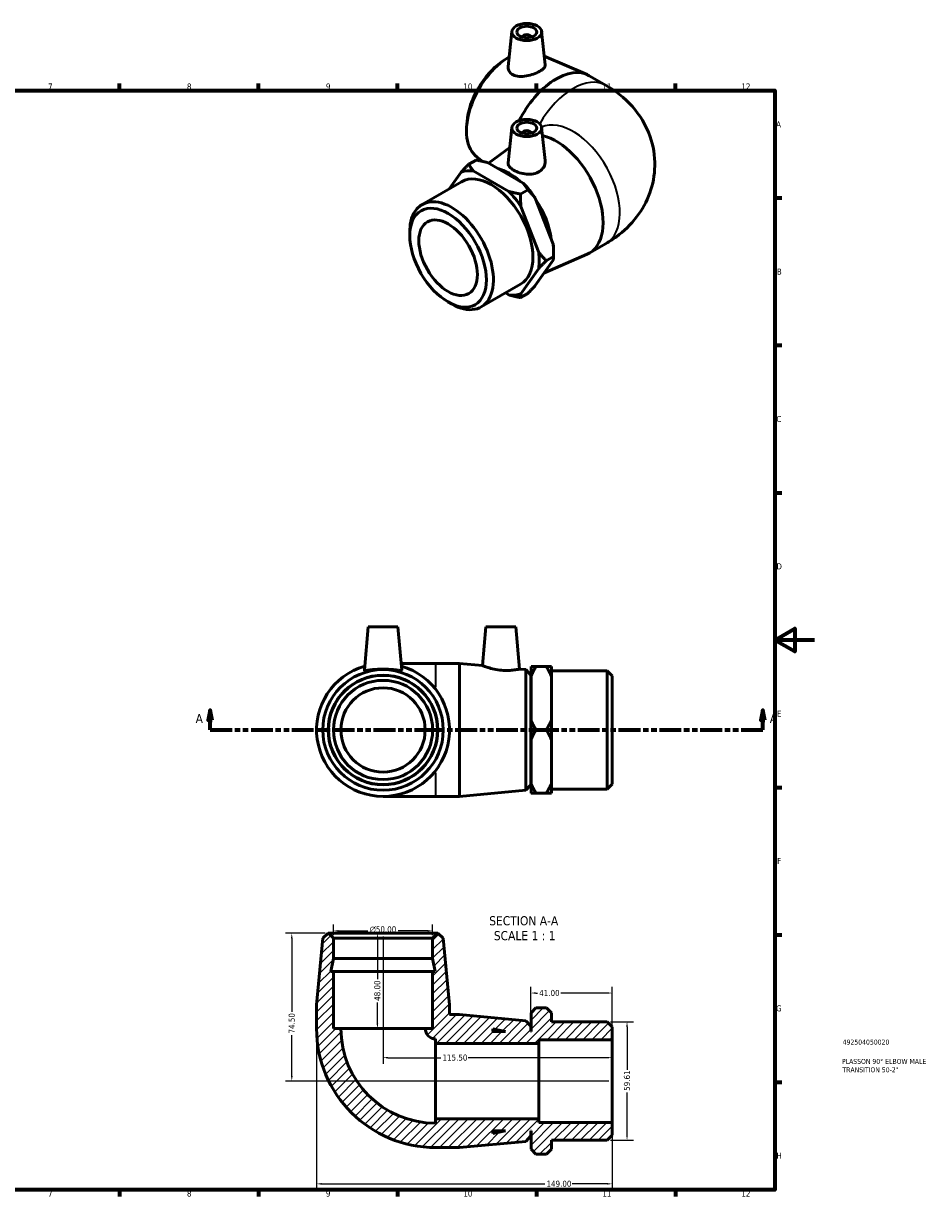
# Model space of a CAD drawing. Header units: millimetres. Extents: x -13 to 897, y -65 to 624.
# Tile 3 of 3: x 442 to 897, y 17 to 608. Entities that reach past the tile are written whole.
import ezdxf

# ---------------------------------------------------------------- set-up
doc = ezdxf.new("R2010")
doc.units = ezdxf.units.MM
doc.linetypes.add('DOUBLE_DASH_CHAIN', pattern=[1.2403, 0.6614, -0.0827, 0.1654, -0.0827, 0.1654, -0.0827])
for name, color, linetype, lineweight in [('Border (ANSI)', 7, 'Continuous', 70), ('Dimension (ANSI)', 7, 'Continuous', 25), ('Hatch (ANSI)', 7, 'Continuous', 18), ('Section Line (ANSI)', 7, 'DOUBLE_DASH_CHAIN', 70), ('Symbol (ANSI)', 7, 'Continuous', 25), ('Title (ISO)', 7, 'Continuous', 50), ('Visible (ANSI)', 7, 'Continuous', 50), ('Visible Narrow (ANSI)', 7, 'Continuous', 35)]:
    doc.layers.add(name, color=color, linetype=linetype, lineweight=lineweight)
doc.styles.add('Label Text (ANSI)', font='tahoma.ttf')
doc.styles.add('Note Text (ANSI)', font='tahoma.ttf')
doc.styles.add('Note Text (ISO)', font='tahoma.ttf')
doc.dimstyles.new('Default - mm (ANSI)', dxfattribs={"dimtxt": 3.048, "dimasz": 2.5, "dimexe": 3.175, "dimexo": 1.6002, "dimgap": 0.8, "dimtad": 0, "dimtoh": 1, "dimrnd": 1e-08, "dimzin": 4, "dimdsep": 46, "dimtxsty": 'Note Text (ANSI)', "dimcen": 0.09, "dimdle": 10, "dimclrd": 256, "dimclre": 256, "dimclrt": 230, "dimadec": 1, "dimazin": 1, "dimtfac": 1, "dimtofl": 0, "dimtmove": 0, "dimatfit": 3, "dimfxl": 1, "dimtolj": 1, "dimtzin": 4, "dimlwd": -1, "dimlwe": -1, "dimarcsym": 0})

# ---------------------------------------------------------------- blocks, each defined once
blk = doc.blocks.new('Borders Default Border')
at = {"layer": 'Border (ANSI)'}
for p, q in [((490.58, 574), (490.58, 577.45)), ((560.67, 574), (560.67, 577.45)), ((630.75, 574), (630.75, 577.45)), ((700.83, 574), (700.83, 577.45)), ((770.92, 574), (770.92, 577.45)), ((821, 519.75), (824.45, 519.75)), ((821, 445.5), (824.45, 445.5)), ((821, 371.25), (824.45, 371.25)), ((821, 222.75), (824.45, 222.75)), ((821, 148.5), (824.45, 148.5)), ((821, 74.25), (824.45, 74.25)), ((490.58, 20), (490.58, 16.55)), ((560.67, 20), (560.67, 16.55)), ((630.75, 20), (630.75, 16.55)), ((700.83, 20), (700.83, 16.55)), ((770.92, 20), (770.92, 16.55))]:
    blk.add_line(p, q, dxfattribs=at)
at = {"layer": 'Border (ANSI)', "flags": 128}
for points in [[(20, 20), (20, 574), (821, 574), (821, 20), (20, 20)], [(841, 297), (821, 297), (831, 302.77), (831, 291.23), (821, 297)]]:
    blk.add_lwpolyline(points, dxfattribs=at)
at = {"layer": 'Border (ANSI)', "color": 230, "true_color": 0xff0080, "attachment_point": 7, "style": 'Note Text (ANSI)'}
for s, insert, char_height in [('7', (454.6, 574.4), 3.05), ('8', (524.63, 574.33), 3.05), ('9', (594.7, 574.34), 3.05), ('10', (663.96, 574.34), 3.048), ('11', (734.04, 574.4), 3.048), ('12', (804.13, 574.4), 3.048), ('A', (821.63, 555.35), 3.05), ('B', (821.99, 481.1), 3.05), ('C', (821.8, 406.8), 3.05), ('D', (821.81, 332.6), 3.05), ('E', (822.05, 258.35), 3.05), ('F', (822.14, 184.1), 3.05), ('G', (821.66, 109.79), 3.05), ('H', (821.81, 35.6), 3.05), ('7', (454.6, 16.55), 3.05), ('8', (524.63, 16.48), 3.05), ('9', (594.7, 16.49), 3.05), ('10', (663.96, 16.49), 3.048), ('11', (734.04, 16.55), 3.048), ('12', (804.13, 16.55), 3.048)]:
    blk.add_mtext(s, dxfattribs=dict(at, insert=insert, char_height=char_height))
blk = doc.blocks.new('Title Blocks ISO')
at = {"layer": 'Title (ISO)', "color": 232, "true_color": 0xca0064, "style": 'Note Text (ISO)'}
for tag, p in [('PART_NUMBER_001', (34.16, 73.13)), ('DESCRIPTION_001', (33.84, 63.4)), ('DESCRIPTION_002', (34.09, 59.18))]:
    blk.add_attdef(tag, p, '', height=2.5, dxfattribs=at)
blk = doc.blocks.new('2dTransSection0')
at = {"layer": 'Section Line (ANSI)', "linetype": 'Continuous'}
for p, q in [((536.36, 261.68), (535.36, 256.68)), ((536.36, 256.68), (536.36, 261.68)), ((537.36, 256.68), (536.36, 261.68)), ((814.97, 261.68), (813.97, 256.68)), ((814.97, 256.68), (814.97, 261.68)), ((815.97, 256.68), (814.97, 261.68)), ((535.36, 256.68), (537.36, 256.68)), ((536.36, 251.68), (536.36, 256.68)), ((813.97, 256.68), (815.97, 256.68)), ((814.97, 251.68), (814.97, 256.68)), ((536.36, 251.68), (547.35, 251.68)), ((803.98, 251.68), (814.97, 251.68))]:
    blk.add_line(p, q, dxfattribs=at)
at = {"layer": 'Section Line (ANSI)', "linetype": 'DOUBLE_DASH_CHAIN', "ltscale": 16.597679}
blk.add_line((536.36, 251.68), (814.97, 251.68), dxfattribs=at)
at = {"layer": 'Section Line (ANSI)', "linetype": 'Continuous', "flags": 128}
for points in [[(537.36, 256.68), (536.36, 261.68), (535.36, 256.68), (537.36, 256.68)], [(815.97, 256.68), (814.97, 261.68), (813.97, 256.68), (815.97, 256.68)]]:
    blk.add_lwpolyline(points, dxfattribs=at)
at = {"layer": 'Section Line (ANSI)'}
for points in [[(537.36, 256.68), (536.36, 261.68), (535.36, 256.68), (537.36, 256.68)], [(815.97, 256.68), (814.97, 261.68), (813.97, 256.68), (815.97, 256.68)]]:
    blk.add_solid(points, dxfattribs=at)
at = {"layer": 'Section Line (ANSI)', "char_height": 4.57, "attachment_point": 7, "style": 'Label Text (ANSI)'}
for insert in [(529, 255.18), (818.44, 255.18)]:
    blk.add_mtext('A', dxfattribs=dict(at, insert=insert))
blk = doc.blocks.new('*D7')
at = {"layer": 'Defpoints', "color": 0, "transparency": 16777216}
for p in [(598.48, 150.44), (598.48, 146.73), (648.48, 146.73)]:
    blk.add_point(p, dxfattribs=at)
at = {"layer": 'Dimension (ANSI)', "transparency": 16777216}
for p, q in [((598.48, 148.33), (598.48, 153.61)), ((600.98, 150.44), (615.9, 150.44)), ((645.98, 150.44), (631.05, 150.44)), ((648.48, 148.33), (648.48, 153.61))]:
    blk.add_line(p, q, dxfattribs=at)
for points in [[(600.98, 150.85), (600.98, 150.02), (598.48, 150.44)], [(645.98, 150.85), (645.98, 150.02), (648.48, 150.44)]]:
    blk.add_solid(points, dxfattribs=at)
at = {"layer": 'Dimension (ANSI)', "color": 230, "true_color": 0xff0080, "transparency": 16777216, "insert": (616.7, 152.73), "char_height": 3.048, "attachment_point": 1, "style": 'Note Text (ANSI)'}
blk.add_mtext('\\A1;\\fAIGDT|b0|i0;\\H3.0480;\\ln\\fTahoma|b0|i0;\\H3.0480;50.00', dxfattribs=at)
blk = doc.blocks.new('*D8')
at = {"layer": 'Defpoints', "color": 0, "transparency": 16777216}
for p in [(595.98, 149.23), (577.48, 74.73), (738.98, 74.73)]:
    blk.add_point(p, dxfattribs=at)
at = {"layer": 'Dimension (ANSI)', "transparency": 16777216}
for p, q in [((594.38, 149.23), (574.31, 149.23)), ((577.48, 146.73), (577.48, 109.56)), ((577.48, 77.23), (577.48, 97.91)), ((737.38, 74.73), (574.31, 74.73))]:
    blk.add_line(p, q, dxfattribs=at)
for points in [[(577.06, 146.73), (577.9, 146.73), (577.48, 149.23)], [(577.06, 77.23), (577.9, 77.23), (577.48, 74.73)]]:
    blk.add_solid(points, dxfattribs=at)
at = {"layer": 'Dimension (ANSI)', "color": 230, "true_color": 0xff0080, "transparency": 16777216, "insert": (575.89, 98.71), "char_height": 3.048, "attachment_point": 1, "rotation": 90, "style": 'Note Text (ANSI)'}
blk.add_mtext('\\A1;74.50', dxfattribs=at)
blk = doc.blocks.new('*D9')
at = {"layer": 'Defpoints', "color": 0, "transparency": 16777216}
for p in [(589.98, 101.23), (738.98, 53.87), (738.98, 22.94)]:
    blk.add_point(p, dxfattribs=at)
at = {"layer": 'Dimension (ANSI)', "transparency": 16777216}
for p, q in [((589.98, 99.63), (589.98, 19.76)), ((738.98, 52.27), (738.98, 19.76)), ((592.48, 22.94), (705.07, 22.94)), ((736.48, 22.94), (718.75, 22.94))]:
    blk.add_line(p, q, dxfattribs=at)
for points in [[(592.48, 23.36), (592.48, 22.52), (589.98, 22.94)], [(736.48, 23.36), (736.48, 22.52), (738.98, 22.94)]]:
    blk.add_solid(points, dxfattribs=at)
at = {"layer": 'Dimension (ANSI)', "color": 230, "true_color": 0xff0080, "transparency": 16777216, "insert": (705.87, 24.52), "char_height": 3.048, "attachment_point": 1, "style": 'Note Text (ANSI)'}
blk.add_mtext('\\A1;149.00', dxfattribs=at)
blk = doc.blocks.new('*D10')
at = {"layer": 'Defpoints', "color": 0, "transparency": 16777216}
for p in [(736.48, 104.54), (736.48, 44.93), (746.48, 44.93)]:
    blk.add_point(p, dxfattribs=at)
at = {"layer": 'Dimension (ANSI)', "transparency": 16777216}
for p, q in [((738.08, 104.54), (749.66, 104.54)), ((746.48, 102.04), (746.48, 80.45)), ((746.48, 47.43), (746.48, 69.02)), ((738.08, 44.93), (749.66, 44.93))]:
    blk.add_line(p, q, dxfattribs=at)
for points in [[(746.06, 102.04), (746.9, 102.04), (746.48, 104.54)], [(746.06, 47.43), (746.9, 47.43), (746.48, 44.93)]]:
    blk.add_solid(points, dxfattribs=at)
at = {"layer": 'Dimension (ANSI)', "color": 230, "true_color": 0xff0080, "transparency": 16777216, "insert": (744.89, 69.82), "char_height": 3.048, "attachment_point": 1, "rotation": 90, "style": 'Note Text (ANSI)'}
blk.add_mtext('\\A1;59.61', dxfattribs=at)
blk = doc.blocks.new('*D11')
at = {"layer": 'Defpoints', "color": 0, "transparency": 16777216}
for p in [(623.48, 149.23), (620.65, 101.23), (623.48, 101.23)]:
    blk.add_point(p, dxfattribs=at)
at = {"layer": 'Dimension (ANSI)', "transparency": 16777216}
for p, q in [((620.65, 146.73), (620.65, 126.12)), ((620.65, 103.73), (620.65, 114.35))]:
    blk.add_line(p, q, dxfattribs=at)
for points in [[(620.23, 146.73), (621.06, 146.73), (620.65, 149.23)], [(620.23, 103.73), (621.06, 103.73), (620.65, 101.23)]]:
    blk.add_solid(points, dxfattribs=at)
at = {"layer": 'Dimension (ANSI)', "color": 230, "true_color": 0xff0080, "transparency": 16777216, "insert": (619.05, 115.15), "char_height": 3.048, "attachment_point": 1, "rotation": 90, "style": 'Note Text (ANSI)'}
blk.add_mtext('\\A1;48.00', dxfattribs=at)
blk = doc.blocks.new('*D12')
at = {"layer": 'Defpoints', "color": 0, "transparency": 16777216}
for p in [(697.98, 119.1), (697.98, 102.38), (738.98, 95.6)]:
    blk.add_point(p, dxfattribs=at)
at = {"layer": 'Dimension (ANSI)', "transparency": 16777216}
for p, q in [((697.98, 103.98), (697.98, 122.27)), ((700.48, 119.1), (701.4, 119.1)), ((736.48, 119.1), (713.18, 119.1)), ((738.98, 97.2), (738.98, 122.27))]:
    blk.add_line(p, q, dxfattribs=at)
for points in [[(700.48, 119.51), (700.48, 118.68), (697.98, 119.1)], [(736.48, 119.51), (736.48, 118.68), (738.98, 119.1)]]:
    blk.add_solid(points, dxfattribs=at)
at = {"layer": 'Dimension (ANSI)', "color": 230, "true_color": 0xff0080, "transparency": 16777216, "insert": (702.2, 120.68), "char_height": 3.048, "attachment_point": 1, "style": 'Note Text (ANSI)'}
blk.add_mtext('\\A1;41.00', dxfattribs=at)
blk = doc.blocks.new('*D13')
at = {"layer": 'Defpoints', "color": 0, "transparency": 16777216}
for p in [(623.48, 149.23), (623.48, 86.53), (738.98, 74.73)]:
    blk.add_point(p, dxfattribs=at)
at = {"layer": 'Dimension (ANSI)', "transparency": 16777216}
for p, q in [((623.48, 147.63), (623.48, 83.36)), ((625.98, 86.53), (652.64, 86.53)), ((736.48, 86.53), (666.32, 86.53))]:
    blk.add_line(p, q, dxfattribs=at)
for points in [[(625.98, 86.95), (625.98, 86.12), (623.48, 86.53)], [(736.48, 86.95), (736.48, 86.12), (738.98, 86.53)]]:
    blk.add_solid(points, dxfattribs=at)
at = {"layer": 'Dimension (ANSI)', "color": 230, "true_color": 0xff0080, "transparency": 16777216, "insert": (653.44, 88.12), "char_height": 3.048, "attachment_point": 1, "style": 'Note Text (ANSI)'}
blk.add_mtext('\\A1;115.50', dxfattribs=at)

msp = doc.modelspace()

# ---------------------------------------------------------------- hatches: boundary and pattern name
at = {"layer": 'Hatch (ANSI)'}
h = msp.add_hatch(dxfattribs=at)
h.set_pattern_fill('ANSI31', color=256, scale=25.4, style=0)
h.set_pattern_definition([(45, (0, 0), (-2.245064, 2.245064), [])])
edge = h.paths.add_edge_path()
edge.add_line((648.48, 130.032), (648.48, 101.232))
edge.add_line((648.48, 101.232), (644.73, 101.232))
edge.add_ellipse((649.98, 101.232), major_axis=(-5.25, 0), ratio=1, start_angle=0, end_angle=90)
edge.add_line((649.98, 95.982), (649.98, 93.732))
edge.add_line((649.98, 93.732), (702.08, 93.732))
edge.add_line((702.08, 93.732), (702.08, 95.597))
edge.add_line((702.08, 95.597), (738.98, 95.597))
edge.add_line((738.98, 95.597), (738.98, 102.039))
edge.add_line((738.98, 102.039), (736.48, 104.539))
edge.add_line((736.48, 104.539), (708.33, 104.539))
edge.add_line((708.33, 104.539), (708.33, 109.082))
edge.add_line((708.33, 109.082), (705.83, 111.582))
edge.add_line((705.83, 111.582), (700.58, 111.582))
edge.add_line((700.58, 111.582), (698.08, 109.082))
edge.add_line((698.08, 109.082), (698.08, 99.732))
edge.add_line((698.08, 99.732), (697.98, 99.732))
edge.add_line((697.98, 99.732), (697.98, 102.382))
edge.add_line((697.98, 102.382), (695.491, 105.114))
edge.add_line((695.491, 105.114), (661.98, 108.232))
edge.add_line((661.98, 108.232), (656.98, 108.232))
edge.add_line((656.98, 108.232), (656.98, 113.232))
edge.add_line((656.98, 113.232), (653.862, 146.743))
edge.add_line((653.862, 146.743), (651.13, 149.232))
edge.add_line((651.13, 149.232), (650.98, 149.232))
edge.add_line((650.98, 149.232), (648.48, 146.732))
edge.add_line((648.48, 146.732), (648.48, 136.432))
edge.add_line((648.48, 136.432), (649.841, 130.032))
edge.add_line((649.841, 130.032), (648.48, 130.032))
h.paths.add_polyline_path([(678.78, 101.093), (685.18, 99.732), (678.78, 99.732)], flags=0)
edge = h.paths.add_edge_path()
edge.add_ellipse((649.98, 101.232), major_axis=(-60, 0), ratio=1, start_angle=0, end_angle=90)
edge.add_line((649.98, 41.232), (661.98, 41.232))
edge.add_line((661.98, 41.232), (695.491, 44.351))
edge.add_line((695.491, 44.351), (697.98, 47.082))
edge.add_line((697.98, 47.082), (697.98, 49.732))
edge.add_line((697.98, 49.732), (698.08, 49.732))
edge.add_line((698.08, 49.732), (698.08, 40.382))
edge.add_line((698.08, 40.382), (700.58, 37.882))
edge.add_line((700.58, 37.882), (705.83, 37.882))
edge.add_line((705.83, 37.882), (708.33, 40.382))
edge.add_line((708.33, 40.382), (708.33, 44.925))
edge.add_line((708.33, 44.925), (736.48, 44.925))
edge.add_line((736.48, 44.925), (738.98, 47.425))
edge.add_line((738.98, 47.425), (738.98, 53.867))
edge.add_line((738.98, 53.867), (702.08, 53.867))
edge.add_line((702.08, 53.867), (702.08, 55.732))
edge.add_line((702.08, 55.732), (649.98, 55.732))
edge.add_line((649.98, 55.732), (649.98, 53.482))
edge.add_ellipse((649.98, 101.232), major_axis=(0, -47.75), ratio=1, start_angle=270, end_angle=360, ccw=False)
edge.add_line((602.23, 101.232), (598.48, 101.232))
edge.add_line((598.48, 101.232), (598.48, 130.032))
edge.add_line((598.48, 130.032), (597.12, 130.032))
edge.add_line((597.12, 130.032), (598.48, 136.432))
edge.add_line((598.48, 136.432), (598.48, 146.732))
edge.add_line((598.48, 146.732), (595.98, 149.232))
edge.add_line((595.98, 149.232), (595.83, 149.232))
edge.add_line((595.83, 149.232), (593.099, 146.743))
edge.add_line((593.099, 146.743), (589.98, 113.232))
edge.add_line((589.98, 113.232), (589.98, 101.232))
h.paths.add_polyline_path([(685.18, 49.732), (678.78, 48.372), (678.78, 49.732)], flags=0)

# ---------------------------------------------------------------- linework, layer by layer
at = {"layer": 'Visible (ANSI)'}
for p, q in [((688.463, 603.648), (686.565, 585.946)), ((703.434, 603.648), (705.236, 586.84)), ((693.948, 600.929), (693.948, 600.743)), ((697.948, 600.929), (697.948, 600.743)), ((704.759, 591.293), (726.302, 581.963)), ((683.18, 588.289), (684.734, 589.377)), ((727.444, 581.389), (735.93, 576.503)), ((665.824, 558.149), (665.663, 556.26)), ((688.463, 555.273), (686.556, 537.487)), ((693.948, 552.554), (693.948, 552.368)), ((697.948, 552.554), (697.948, 552.368)), ((703.434, 555.273), (705.215, 538.666)), ((676.664, 537.311), (687.386, 545.232)), ((670.404, 538.88), (666.692, 536.742)), ((670.899, 540.311), (673.804, 538.165)), ((662.903, 532.84), (657.05, 524.49)), ((686.938, 523.047), (668.967, 533.396)), ((676.215, 537.57), (694.186, 527.221)), ((643.173, 516.499), (663.078, 527.961)), ((692.749, 521.737), (696.461, 523.875)), ((701.988, 492.338), (693.002, 515.507)), ((700.25, 519.68), (709.236, 496.512)), ((636.971, 500.77), (636.971, 502.806)), ((727.444, 491.974), (735.93, 496.86)), ((704.801, 482.089), (726.302, 491.4)), ((709.489, 492.318), (709.489, 490.282)), ((709.236, 488.416), (700.25, 475.596)), ((705.777, 488.144), (709.489, 490.282)), ((693.002, 471.422), (701.988, 484.242)), ((672.922, 464.838), (692.827, 476.301)), ((656.205, 467.369), (657.966, 466.347)), ((685.164, 471.888), (686.938, 470.866)), ((696.461, 471.694), (692.749, 469.556)), ((615.98, 303.677), (614.066, 281.795)), ((615.98, 303.677), (630.98, 303.677)), ((630.98, 303.677), (632.895, 281.795)), ((675.38, 303.677), (673.667, 284.09)), ((675.38, 303.677), (690.38, 303.677)), ((690.38, 303.677), (692.245, 282.361)), ((649.98, 285.177), (632.599, 285.177)), ((661.98, 285.177), (649.98, 285.177)), ((661.98, 285.177), (661.98, 218.177)), ((673.667, 284.09), (661.98, 285.177)), ((695.491, 282.059), (692.245, 282.361)), ((695.491, 221.296), (695.491, 282.059)), ((697.98, 279.327), (695.491, 282.059)), ((697.98, 279.327), (697.98, 224.027)), ((698.08, 278.639), (698.08, 283.59)), ((698.08, 256.629), (698.08, 278.639)), ((700.58, 283.59), (705.83, 283.59)), ((708.33, 283.59), (708.33, 278.639)), ((736.48, 281.484), (708.33, 281.484)), ((708.33, 278.639), (708.33, 256.629)), ((736.48, 221.87), (736.48, 281.484)), ((738.98, 278.984), (736.48, 281.484)), ((738.98, 278.984), (738.98, 224.37)), ((698.08, 276.677), (697.98, 276.677)), ((698.08, 246.726), (698.08, 256.629)), ((708.33, 256.629), (708.33, 246.726)), ((700.58, 251.677), (705.83, 251.677)), ((698.08, 224.716), (698.08, 246.726)), ((708.33, 246.726), (708.33, 224.716)), ((698.08, 226.677), (697.98, 226.677)), ((698.08, 219.764), (698.08, 224.716)), ((708.33, 224.716), (708.33, 219.764)), ((695.491, 221.296), (661.98, 218.177)), ((697.98, 224.027), (695.491, 221.296)), ((700.58, 219.764), (705.83, 219.764)), ((736.48, 221.87), (708.33, 221.87)), ((738.98, 224.37), (736.48, 221.87)), ((623.48, 218.177), (649.98, 218.177)), ((661.98, 218.177), (649.98, 218.177)), ((595.83, 149.232), (593.099, 146.743)), ((595.98, 149.232), (595.83, 149.232)), ((598.48, 146.732), (595.98, 149.232)), ((650.98, 149.232), (595.98, 149.232)), ((650.98, 149.232), (648.48, 146.732)), ((651.13, 149.232), (650.98, 149.232)), ((653.862, 146.743), (651.13, 149.232)), ((593.099, 146.743), (589.98, 113.232)), ((598.48, 136.432), (598.48, 146.732)), ((598.48, 146.732), (648.48, 146.732)), ((648.48, 146.732), (648.48, 136.432)), ((656.98, 113.232), (653.862, 146.743)), ((597.12, 130.032), (598.48, 136.432)), ((598.48, 136.432), (648.48, 136.432)), ((648.48, 136.432), (649.841, 130.032)), ((598.48, 130.032), (597.12, 130.032)), ((598.48, 101.232), (598.48, 130.032)), ((598.48, 130.032), (648.48, 130.032)), ((648.48, 130.032), (648.48, 101.232)), ((649.841, 130.032), (648.48, 130.032)), ((589.98, 113.232), (589.98, 101.232)), ((656.98, 108.232), (656.98, 113.232)), ((661.98, 108.232), (656.98, 108.232)), ((695.491, 105.114), (661.98, 108.232)), ((700.58, 111.582), (698.08, 109.082)), ((698.08, 109.082), (698.08, 99.732)), ((700.58, 111.582), (705.83, 111.582)), ((708.33, 109.082), (705.83, 111.582)), ((708.33, 104.539), (708.33, 109.082)), ((602.23, 101.232), (598.48, 101.232)), ((602.23, 101.232), (644.73, 101.232)), ((648.48, 101.232), (644.73, 101.232)), ((678.78, 101.093), (685.18, 99.732)), ((678.78, 99.732), (678.78, 101.093)), ((697.98, 102.382), (695.491, 105.114)), ((697.98, 99.732), (697.98, 102.382)), ((736.48, 104.539), (708.33, 104.539)), ((738.98, 102.039), (736.48, 104.539)), ((738.98, 95.597), (738.98, 102.039)), ((649.98, 95.982), (649.98, 93.732)), ((685.18, 99.732), (678.78, 99.732)), ((698.08, 99.732), (697.98, 99.732)), ((702.08, 93.732), (702.08, 95.597)), ((702.08, 95.597), (738.98, 95.597)), ((738.98, 95.597), (738.98, 53.867)), ((649.98, 93.732), (702.08, 93.732)), ((649.98, 93.732), (649.98, 55.732)), ((702.08, 93.732), (702.08, 55.732)), ((702.08, 55.732), (649.98, 55.732)), ((649.98, 55.732), (649.98, 53.482)), ((702.08, 53.867), (702.08, 55.732)), ((738.98, 53.867), (702.08, 53.867)), ((738.98, 47.425), (738.98, 53.867)), ((685.18, 49.732), (678.78, 48.372)), ((678.78, 48.372), (678.78, 49.732)), ((678.78, 49.732), (685.18, 49.732)), ((697.98, 47.082), (697.98, 49.732)), ((697.98, 49.732), (698.08, 49.732)), ((698.08, 49.732), (698.08, 40.382)), ((736.48, 44.925), (738.98, 47.425)), ((661.98, 41.232), (695.491, 44.351)), ((695.491, 44.351), (697.98, 47.082)), ((708.33, 40.382), (708.33, 44.925)), ((708.33, 44.925), (736.48, 44.925)), ((649.98, 41.232), (661.98, 41.232)), ((698.08, 40.382), (700.58, 37.882)), ((705.83, 37.882), (700.58, 37.882)), ((705.83, 37.882), (708.33, 40.382))]:
    msp.add_line(p, q, dxfattribs=at)
for radius in [30.382, 27.65, 27.5, 25, 21.25]:
    msp.add_circle((623.48, 251.677), radius, dxfattribs=at)
for centre, radius, start, end in [((623.48, 251.677), 33.5, 105.996762, 74.003238), ((649.98, 101.232), 60, 180, 270), ((649.98, 101.232), 47.75, 180, 270), ((649.98, 101.232), 5.25, 180, 270)]:
    msp.add_arc(centre, radius, start, end, dxfattribs=at)
for centre, major_axis, ratio in [((695.948, 603.381), (-7.5, 0), 0.5758617), ((695.948, 603.381), (-5, 0), 0.5758617), ((695.948, 555.007), (-7.5, 0), 0.5758617), ((695.948, 555.007), (-5, 0), 0.5758617), ((656.28, 489.65), (-13.627, 23.664), 0.5780931), ((656.28, 489.65), (-10.412, 18.081), 0.5780931)]:
    msp.add_ellipse(centre, major_axis=major_axis, ratio=ratio, dxfattribs=at)
for centre, major_axis, ratio, start_param, end_param in [((695.948, 600.929), (-2, 0), 0.5758617, 2.9729035, 6.4518745), ((687.031, 566.004), (-15.161, -26.328), 0.5780931, 3.9221568, 6.2172101), ((685.271, 567.018), (-13.798, -23.961), 0.5780931, 4.0322113, 5.3925667), ((710.727, 552.359), (16.718, 29.031), 0.5780931, 0, 1.6818578), ((695.948, 552.554), (2, 0), 0.5758617, 6.1144961, 9.5934671), ((710.727, 521.005), (16.718, -29.031), 0.5780931, 6.2172101, 8.9347945), ((677.952, 502.131), (-17.142, 29.767), 0.5780931, 5.8786673, 6.167972), ((677.952, 502.131), (-14.875, 25.83), 0.5780931, 3.1415927, 6.2831853), ((687.031, 507.359), (-15.161, 26.328), 0.5780931, 5.2363208, 5.7631209), ((685.2, 506.305), (-17.142, 29.767), 0.5780931, 4.8314697, 5.1207744), ((677.952, 502.131), (17.142, -29.767), 0.5780931, 1.6898771, 1.9791818), ((658.047, 490.668), (14.875, -25.83), 0.5780931, 5.4958534, 10.2121098), ((687.031, 507.359), (-15.161, 26.328), 0.5780931, 4.0876015, 4.8174451), ((677.952, 502.131), (17.142, -29.767), 0.5780931, 0.6426795, 0.9319842), ((685.2, 506.305), (-17.142, 29.767), 0.5780931, 3.9289245, 4.0735769), ((677.952, 502.131), (17.142, -29.767), 0.5780931, 5.8786673, 6.167972)]:
    msp.add_ellipse(centre, major_axis=major_axis, ratio=ratio, start_param=start_param, end_param=end_param, dxfattribs=at)
for points, knots in [([(689.057, 581.77), (688.268, 582.167), (687.592, 582.743), (686.718, 584.114), (686.52, 584.904), (686.547, 585.748), (686.554, 585.847), (686.565, 585.946)], [0, 0, 0, 0, 0.34562351, 0.34562351, 0.69124702, 0.69124702, 0.73665467, 0.73665467, 0.73665467, 0.73665467]), ([(705.236, 586.84), (705.242, 586.786), (705.245, 586.732), (705.243, 586.211), (705.008, 585.695), (704.043, 584.644), (703.313, 584.105), (701.614, 583.127), (700.543, 582.628), (698.214, 581.783), (696.957, 581.439), (694.585, 581.015), (693.311, 580.911), (690.966, 581.075), (689.896, 581.348), (689.057, 581.77)], [3.4683816, 3.4683816, 3.4683816, 3.4683816, 3.5098853, 3.5098853, 3.8701976, 3.8701976, 4.23051, 4.23051, 4.5908223, 4.5908223, 4.9511347, 4.9511347, 5.3188799, 5.3188799, 5.6866251, 5.6866251, 5.6866251, 5.6866251]), ([(735.93, 576.503), (740.521, 573.859), (745.063, 570.456), (752.763, 561.752), (756.022, 556.673), (759.693, 546.083), (760.557, 541.004), (760.384, 531.23), (759.487, 526.574), (756.368, 517.819), (754.075, 513.804), (748.339, 506.212), (744.77, 502.913), (739.409, 498.983), (737.676, 497.866), (735.93, 496.86)], [4.712389, 4.712389, 4.712389, 4.712389, 5.0265482, 5.0265482, 5.3007547, 5.3007547, 5.5079913, 5.5079913, 5.7001604, 5.7001604, 5.9082189, 5.9082189, 6.1636869, 6.1636869, 6.2831853, 6.2831853, 6.2831853, 6.2831853]), ([(705.213, 538.666), (705.234, 538.481), (705.244, 538.296), (705.246, 537.21), (705.005, 536.233), (704.009, 534.473), (703.253, 533.695), (702.366, 533.123)], [4.87662377, 4.87662377, 4.87662377, 4.87662377, 4.95113468, 4.95113468, 5.31887991, 5.31887991, 5.68662513, 5.68662513, 5.68662513, 5.68662513]), ([(702.366, 533.123), (701.533, 532.585), (700.484, 532.169), (698.203, 531.722), (696.972, 531.689), (694.67, 531.888), (693.442, 532.135), (691.18, 532.839), (690.146, 533.294), (688.506, 534.238), (687.79, 534.792), (686.821, 535.948), (686.568, 536.553), (686.539, 537.249), (686.543, 537.367), (686.557, 537.487)], [0, 0, 0, 0, 0.3456235, 0.3456235, 0.691247, 0.691247, 1.0392222, 1.0392222, 1.3871974, 1.3871974, 1.7351726, 1.7351726, 2.0831478, 2.0831478, 2.1529321, 2.1529321, 2.1529321, 2.1529321]), ([(692.245, 282.361), (692.245, 282.361), (692.021, 282.31), (691.107, 282.131), (690.417, 282.006), (688.824, 281.797), (687.812, 281.698), (685.582, 281.628), (684.362, 281.662), (681.994, 281.872), (680.703, 282.071), (678.341, 282.572), (677.27, 282.869), (675.595, 283.385), (674.872, 283.64), (673.908, 283.994), (673.667, 284.09), (673.667, 284.09)], [1.3871974, 1.3871974, 1.3871974, 1.3871974, 1.7351726, 1.7351726, 2.0831478, 2.0831478, 2.4287713, 2.4287713, 2.7743949, 2.7743949, 3.1421401, 3.1421401, 3.5098853, 3.5098853, 3.8701976, 3.8701976, 4.23051, 4.23051, 4.23051, 4.23051]), ([(632.892, 281.764), (632.86, 281.662), (632.596, 281.628), (631.602, 281.698), (630.871, 281.797), (629.209, 282.006), (628.162, 282.131), (625.878, 282.31), (624.64, 282.361), (622.32, 282.361), (621.083, 282.31), (618.799, 282.131), (617.752, 282.006), (616.09, 281.797), (615.359, 281.698), (614.364, 281.628), (614.101, 281.662), (614.066, 281.774), (614.065, 281.784), (614.066, 281.796)], [0, 0, 0, 0, 0.3456235, 0.3456235, 0.691247, 0.691247, 1.0392222, 1.0392222, 1.3871974, 1.3871974, 1.7351726, 1.7351726, 2.0831478, 2.0831478, 2.4287713, 2.4287713, 2.7743949, 2.7743949, 2.8078379, 2.8078379, 2.8078379, 2.8078379])]:
    msp.add_open_spline(points, degree=3, knots=knots, dxfattribs=at)
for points in [[(670.404, 538.88), (673.543, 538.277), (676.215, 537.57)], [(666.692, 536.742), (664.599, 534.647), (662.903, 532.84)], [(668.967, 533.396), (667.738, 534.935), (666.692, 536.742)], [(694.186, 527.221), (695.415, 525.682), (696.461, 523.875)], [(692.749, 521.737), (689.61, 522.339), (686.938, 523.047)], [(693.002, 515.507), (692.749, 518.437), (692.749, 521.737)], [(696.461, 523.875), (698.553, 521.78), (700.25, 519.68)], [(705.777, 488.144), (703.685, 490.239), (701.988, 492.338)], [(709.236, 496.512), (709.489, 493.582), (709.489, 490.282)], [(701.988, 484.242), (703.685, 486.049), (705.777, 488.144)], [(709.489, 490.282), (709.489, 489.391), (709.236, 488.416)], [(700.25, 475.596), (698.553, 473.789), (696.461, 471.694)], [(686.938, 470.866), (689.61, 470.158), (692.749, 469.556)], [(692.749, 469.556), (692.749, 470.446), (693.002, 471.422)], [(698.08, 278.639), (699.101, 281.028), (700.58, 283.59)], [(700.58, 283.59), (699.101, 283.59), (698.08, 283.59)], [(705.83, 283.59), (707.31, 281.028), (708.33, 278.639)], [(708.33, 283.59), (707.31, 283.59), (705.83, 283.59)], [(700.58, 251.677), (699.101, 254.24), (698.08, 256.629)], [(708.33, 256.629), (707.31, 254.24), (705.83, 251.677)], [(698.08, 246.726), (699.101, 249.115), (700.58, 251.677)], [(705.83, 251.677), (707.31, 249.115), (708.33, 246.726)], [(700.58, 219.764), (699.101, 222.327), (698.08, 224.716)], [(708.33, 224.716), (707.31, 222.327), (705.83, 219.764)], [(698.08, 219.764), (699.101, 219.764), (700.58, 219.764)], [(705.83, 219.764), (707.31, 219.764), (708.33, 219.764)]]:
    msp.add_rational_spline(points, [1, 1.00323987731, 1], degree=2, dxfattribs=at)
msp.add_open_spline([(632.894, 281.796), (632.896, 281.784), (632.895, 281.774), (632.892, 281.764)], degree=3, dxfattribs=at)
at = {"layer": 'Visible Narrow (ANSI)'}
for p, q in [((649.98, 285.143), (649.98, 273.359)), ((649.98, 229.996), (649.98, 218.212))]:
    msp.add_line(p, q, dxfattribs=at)
for centre, major_axis, start_param, end_param in [((719.212, 547.472), (16.718, 29.031), 0, 1.5698512), ((719.212, 525.891), (-16.718, 29.031), 3.1415927, 6.2295921)]:
    msp.add_ellipse(centre, major_axis=major_axis, ratio=0.5780931, start_param=start_param, end_param=end_param, dxfattribs=at)

# ---------------------------------------------------------------- block references
msp.add_blockref('Borders Default Border', (0, 0))
msp.add_blockref('Title Blocks ISO', (821, 20)).add_auto_attribs({'PART_NUMBER_001': '492504050020', 'DESCRIPTION_001': 'PLASSON 90° ELBOW MALE', 'DESCRIPTION_002': 'TRANSITION 50-2"'})
at = {"layer": 'Section Line (ANSI)'}
msp.add_blockref('2dTransSection0', (0, 0), dxfattribs=at)

# ---------------------------------------------------------------- texts
at = {"layer": 'Symbol (ANSI)', "char_height": 4.572, "attachment_point": 7, "style": 'Label Text (ANSI)'}
for s, insert in [('SECTION A-A', (677.005, 153.164)), ('SCALE 1 : 1', (679.325, 145.651))]:
    msp.add_mtext(s, dxfattribs=dict(at, insert=insert))

# ---------------------------------------------------------------- dimensions: what is measured, and where the dimension line sits
at = {"layer": 'Dimension (ANSI)'}
for base, p1, p2, angle, override, picture, middle in [((577.48, 74.732), (595.98, 149.232), (738.98, 74.732), 90, {"dimtoh": 0, "dimdec": 2, "dimtp": 0, "dimtm": 0, "dimtdec": 2, "dimatfit": 1}, '*D8', (577.48, 103.732)), ((620.647, 101.232), (623.48, 149.232), (623.48, 101.232), 270, {"dimtoh": 0, "dimdec": 2, "dimse1": 1, "dimse2": 1, "dimtp": 0, "dimtm": 0, "dimtdec": 2, "dimatfit": 1}, '*D11', (620.647, 120.232)), ((746.48, 44.925), (736.48, 104.539), (736.48, 44.925), 90, {"dimtoh": 0, "dimdec": 2, "dimtp": 0, "dimtm": 0, "dimtdec": 2, "dimatfit": 1}, '*D10', (746.48, 74.732))]:
    dim = msp.add_linear_dim(base=base, p1=p1, p2=p2, angle=angle, dimstyle='Default - mm (ANSI)', override=override, dxfattribs=at)
    dim.commit()
    dim.dimension.update_dxf_attribs({"geometry": picture, "text_midpoint": middle, "dimtype": 160})
dim = msp.add_linear_dim(base=(598.48, 150.437), p1=(648.48, 146.732), p2=(598.48, 146.732), angle=180, text='\\fAIGDT|b0|i0;\\H3.0480;\\ln\\fTahoma|b0|i0;\\H3.0480;<>', dimstyle='Default - mm (ANSI)', override={"dimtoh": 0, "dimdec": 2, "dimtp": 0, "dimtm": 0, "dimtdec": 2, "dimatfit": 1}, dxfattribs=at)
dim.commit()
dim.dimension.update_dxf_attribs({"geometry": '*D7', "text_midpoint": (623.476, 150.437), "dimtype": 160})
for base, p1, p2, override, picture, middle in [((623.48, 86.535), (738.98, 74.732), (623.48, 149.232), {"dimtoh": 0, "dimdec": 2, "dimse1": 1, "dimtp": 0, "dimtm": 0, "dimtdec": 2, "dimatfit": 1}, '*D13', (659.48, 86.535)), ((697.98, 119.096), (738.98, 95.597), (697.98, 102.382), {"dimtoh": 0, "dimdec": 2, "dimtp": 0, "dimtm": 0, "dimtdec": 2, "dimatfit": 1}, '*D12', (707.29, 119.096)), ((738.98, 22.938), (589.98, 101.232), (738.98, 53.867), {"dimtoh": 0, "dimdec": 2, "dimtp": 0, "dimtm": 0, "dimtdec": 2, "dimatfit": 1}, '*D9', (711.914, 22.938))]:
    dim = msp.add_linear_dim(base=base, p1=p1, p2=p2, dimstyle='Default - mm (ANSI)', override=override, dxfattribs=at)
    dim.commit()
    dim.dimension.update_dxf_attribs({"geometry": picture, "text_midpoint": middle, "dimtype": 160})

doc.saveas('drawing.dxf')
